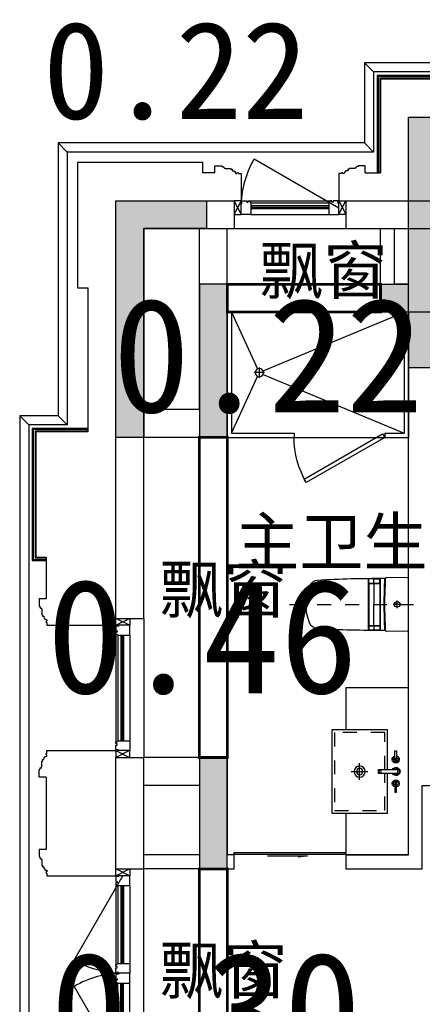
# Model space of a CAD drawing. Header units: millimetres. Extents: x 296296 to 297283, y 219875 to 220035.
# Tile 219 of 256: x 297155.18 to 297158.07, y 220009.91 to 220016.99. Entities that reach past the tile are written whole.
import ezdxf

# ---------------------------------------------------------------- set-up
doc = ezdxf.new("R2010")
doc.units = ezdxf.units.MM
for name, pattern in [('185洋房-边套（报建版）-旧规$0$DASH', [0.35, 0.25, -0.1]), ('185洋房-边套（报建版）-旧规$0$洋房户型$0$DASH', [0.35, 0.25, -0.1]), ('CONTINOUS', [0])]:
    doc.linetypes.add(name, pattern=pattern)
doc.layers.add('$面积结果', color=7, linetype='Continuous')
doc.layers.add('面校面积', color=1, linetype='CONTINOUS', lineweight=0)
doc.layers.add('面积-基底-基底-1', color=11, linetype='Continuous', lineweight=0)
doc.styles.add('dw', font='simhei.ttf')
doc.styles.get("Standard").update_dxf_attribs({"font": 'arial.ttf'})

# ---------------------------------------------------------------- blocks, each defined once
blk = doc.blocks.new('wy53eu64i765i57i78i')
for points in [[(952174.9, 192158.4), (952174.9, 191558.4), (951774.9, 191558.4), (951774.9, 191758.4), (951974.9, 191758.4), (951974.9, 192358.4), (952574.9, 192358.4), (952574.9, 192158.4)], [(950474.9, 190658.4), (950674.9, 190658.4), (950674.9, 191758.4), (950474.9, 191758.4)], [(950474.9, 187558.4), (950674.9, 187558.4), (950674.9, 188358.4), (950474.9, 188358.4)]]:
    blk.add_hatch(color=253).paths.add_polyline_path(points)
at = {"color": 253}
for points in [[(952174.9, 192158.4), (952174.9, 191558.4), (951774.9, 191558.4), (951774.9, 191758.4), (951974.9, 191758.4), (951974.9, 192358.4), (952574.9, 192358.4), (952574.9, 192158.4), (952174.9, 192158.4)], [(950474.9, 190658.4), (950674.9, 190658.4), (950674.9, 191758.4), (950474.9, 191758.4)], [(950474.9, 187558.4), (950674.9, 187558.4), (950674.9, 188358.4), (950474.9, 188358.4)]]:
    blk.add_lwpolyline(points, close=True, dxfattribs=at)
blk = doc.blocks.new('sayea5yuteaytuytrauyt')
h = blk.add_hatch()
h.set_pattern_fill('钢筋混凝土', color=253, scale=100)
h.set_pattern_definition([(45, (0, 0), (-176.776695, 176.776695), []), (50, (0, 0), (717.26018, -62.75213), [75, -825]), (355, (0, 0), (-138.75133, 752.19213), [60, -660]), (100.4514, (59.8, -5.2), (578.5094, 689.43954), [63.7402, -701.1421]), (46.1842, (0, 200), (1067.24105, -165.519), [112.5, -1237.5]), (96.6356, (88.9, 186.2), (934.6627, 974.1179), [95.6103, -1051.713]), (351.1842, (0, 200), (934.662, 974.1186), [90, -990]), (21, (100, 150), (596.90705, -402.6189), [75, -825]), (326, (100, 150), (243.31533, 725.15005), [60, -660]), (71.4514, (149.74, 116.45), (840.22263, 322.5305), [63.7402, -701.1421]), (37.5, (0, 0), (12.159855, 332.893854), [0, -652, 0, -670, 0, -662.5]), (7.5, (0, 0), (263.06954, 394.41171), [0, -382, 0, -637, 0, -252.5]), (327.5, (-223, 0), (533.822436, -22.55487), [0, -250, 0, -780, 0, -1035]), (317.5, (-323, 0), (583.18617, 100.10498), [0, -325, 0, -518, 0, -735])])
h.paths.add_polyline_path([(1007424.9, 89058.4), (1007424.9, 87258.4), (1007174.9, 87258.4), (1007174.9, 89058.4)])
h.paths.add_polyline_path([(1021574.9, 89058.4), (1021574.9, 87258.4), (1021324.9, 87258.4), (1021324.9, 89058.4)])
h.paths.add_polyline_path([(989374.9, 89058.4), (989374.9, 87258.4), (989124.9, 87258.4), (989124.9, 89058.4)])
h.paths.add_polyline_path([(1039624.9, 89058.4), (1039624.9, 87258.4), (1039374.9, 87258.4), (1039374.9, 89058.4)])
h.paths.add_polyline_path([(1014474.9, 87858.4), (1014474.9, 84858.4), (1014274.9, 84858.4), (1014274.9, 87858.4)])
h.paths.add_polyline_path([(1044574.9, 92958.4), (1044574.9, 91158.4), (1044374.9, 91158.4), (1044374.9, 92758.4), (1044074.9, 92758.4), (1044074.9, 92958.4)])
h.paths.add_polyline_path([(984374.9, 92758.4), (984374.9, 91158.4), (984174.9, 91158.4), (984174.9, 92958.4), (984674.9, 92958.4), (984674.9, 92758.4)])
h.paths.add_polyline_path([(1027974.9, 92758.4), (1027974.9, 91258.4), (1027774.9, 91258.4), (1027774.9, 92958.4), (1028324.9, 92958.4), (1028324.9, 92758.4)])
h.paths.add_polyline_path([(1000974.9, 92958.4), (1000974.9, 91258.4), (1000774.9, 91258.4), (1000774.9, 92758.4), (1000424.9, 92758.4), (1000424.9, 92958.4)])
h.paths.add_polyline_path([(1033174.9, 92958.4), (1033174.9, 91258.4), (1032974.9, 91258.4), (1032974.9, 92758.4), (1032624.9, 92758.4), (1032624.9, 92958.4)])
h.paths.add_polyline_path([(995774.9, 92758.4), (995774.9, 91258.4), (995574.9, 91258.4), (995574.9, 92958.4), (996124.9, 92958.4), (996124.9, 92758.4)])
h.paths.add_polyline_path([(1014874.9, 80258.4), (1014874.9, 80058.4), (1014274.9, 80058.4), (1014274.9, 81858.4), (1014474.9, 81858.4), (1014474.9, 80258.4)])
h.paths.add_polyline_path([(1046674.9, 92358.4), (1046674.9, 90658.4), (1046474.9, 90658.4), (1046474.9, 92158.4), (1046024.9, 92158.4), (1046024.9, 92358.4)])
h.paths.add_polyline_path([(982274.9, 92158.4), (982274.9, 90658.4), (982074.9, 90658.4), (982074.9, 92358.4), (982724.9, 92358.4), (982724.9, 92158.4)])
h.paths.add_polyline_path([(1042874.9, 80058.4), (1042874.9, 79458.4), (1042074.9, 79458.4), (1042074.9, 79658.4), (1042674.9, 79658.4), (1042674.9, 80258.4), (1043624.9, 80258.4), (1043624.9, 80058.4)])
h.paths.add_polyline_path([(1010674.9, 80058.4), (1010674.9, 79458.4), (1009874.9, 79458.4), (1009874.9, 79658.4), (1010474.9, 79658.4), (1010474.9, 80258.4), (1011424.9, 80258.4), (1011424.9, 80058.4)])
h.paths.add_polyline_path([(1018874.9, 79658.4), (1018874.9, 79458.4), (1018074.9, 79458.4), (1018074.9, 80058.4), (1017324.9, 80058.4), (1017324.9, 80258.4), (1018274.9, 80258.4), (1018274.9, 79658.4)])
h.paths.add_polyline_path([(986674.9, 79658.4), (986674.9, 79458.4), (985874.9, 79458.4), (985874.9, 80058.4), (985124.9, 80058.4), (985124.9, 80258.4), (986074.9, 80258.4), (986074.9, 79658.4)])
h.paths.add_polyline_path([(1016574.9, 92758.4), (1016574.9, 91158.4), (1016374.9, 91158.4), (1016374.9, 92158.4), (1016074.9, 92158.4), (1016074.9, 92358.4), (1016374.9, 92358.4), (1016374.9, 92958.4), (1016874.9, 92958.4), (1016874.9, 92758.4)])
h.paths.add_polyline_path([(1012374.9, 92158.4), (1012374.9, 91158.4), (1012174.9, 91158.4), (1012174.9, 92758.4), (1011874.9, 92758.4), (1011874.9, 92958.4), (1012374.9, 92958.4), (1012374.9, 92358.4), (1012674.9, 92358.4), (1012674.9, 92158.4)])
h.paths.add_polyline_path([(1031699.9, 87258.4), (1031699.9, 86658.4), (1029249.9, 86658.4), (1029249.9, 87258.4), (1029449.9, 87258.4), (1029449.9, 86858.4), (1031499.9, 86858.4), (1031499.9, 87258.4)])
h.paths.add_polyline_path([(999499.9, 87258.4), (999499.9, 86658.4), (997049.9, 86658.4), (997049.9, 87258.4), (997249.9, 87258.4), (997249.9, 86858.4), (999299.9, 86858.4), (999299.9, 87258.4)])
h.paths.add_polyline_path([(1029449.9, 89158.4), (1029449.9, 88743.4), (1029249.9, 88743.4), (1029249.9, 89358.4), (1031699.9, 89358.4), (1031699.9, 88743.4), (1031499.9, 88743.4), (1031499.9, 89158.4)])
h.paths.add_polyline_path([(999499.9, 89358.4), (999499.9, 88743.4), (999299.9, 88743.4), (999299.9, 89158.4), (997249.9, 89158.4), (997249.9, 88743.4), (997049.9, 88743.4), (997049.9, 89358.4)])
h.paths.add_polyline_path([(1026174.8, 92958.4), (1026174.8, 90058.4), (1025974.8, 90058.4), (1025974.8, 92758.4), (1025574.9, 92758.4), (1025574.9, 92958.4)])
h.paths.add_polyline_path([(1002774.9, 92758.4), (1002774.9, 90058.4), (1002574.9, 90058.4), (1002574.9, 92958.4), (1003174.9, 92958.4), (1003174.9, 92758.4)])
h.paths.add_polyline_path([(993974.9, 92958.4), (993974.9, 90058.4), (993774.9, 90058.4), (993774.9, 92758.4), (993374.9, 92758.4), (993374.9, 92958.4)])
h.paths.add_polyline_path([(1034974.9, 92758.4), (1034974.9, 90058.4), (1034774.9, 90058.4), (1034774.9, 92958.4), (1035374.9, 92958.4), (1035374.9, 92758.4)])
h.paths.add_polyline_path([(1046674.9, 83408.4), (1046674.9, 80058.4), (1046074.9, 80058.4), (1046074.9, 80258.4), (1046474.9, 80258.4), (1046474.9, 83408.4)])
h.paths.add_polyline_path([(982674.9, 80258.4), (982674.9, 80058.4), (982074.9, 80058.4), (982074.9, 83408.4), (982274.9, 83408.4), (982274.9, 80258.4)])
h.paths.add_polyline_path([(1001674.9, 89358.4), (1001674.9, 86658.4), (1001474.9, 86658.4), (1001474.9, 89158.4), (1000774.9, 89158.4), (1000774.9, 89358.4)])
h.paths.add_polyline_path([(1027274.9, 89158.4), (1027274.9, 86658.4), (1027074.9, 86658.4), (1027074.9, 89358.4), (1027974.9, 89358.4), (1027974.9, 89158.4)])
h.paths.add_polyline_path([(995074.9, 89158.4), (995074.9, 86658.4), (994874.9, 86658.4), (994874.9, 89358.4), (995774.9, 89358.4), (995774.9, 89158.4)])
h.paths.add_polyline_path([(1033874.9, 89358.4), (1033874.9, 86658.4), (1033674.9, 86658.4), (1033674.9, 89158.4), (1032974.9, 89158.4), (1032974.9, 89358.4)])
h.paths.add_polyline_path([(989374.9, 92958.4), (989374.9, 92158.4), (988974.9, 92158.4), (988974.9, 92958.4)])
h.paths.add_polyline_path([(1007574.9, 92958.4), (1007574.9, 92158.4), (1007174.9, 92158.4), (1007174.9, 92958.4)])
h.paths.add_polyline_path([(995074.9, 79658.4), (995074.9, 79258.4), (994374.9, 79258.4), (994374.9, 79658.4)])
h.paths.add_polyline_path([(1002174.9, 79658.4), (1002174.9, 79258.4), (1001474.9, 79258.4), (1001474.9, 79658.4)])
h.paths.add_polyline_path([(1027274.9, 79658.4), (1027274.9, 79258.4), (1026574.9, 79258.4), (1026574.9, 79658.4)])
h.paths.add_polyline_path([(1034374.9, 79658.4), (1034374.9, 79258.4), (1033674.9, 79258.4), (1033674.9, 79658.4)])
h.paths.add_polyline_path([(1039774.9, 92958.4), (1039774.9, 92158.4), (1039374.9, 92158.4), (1039374.9, 92958.4)])
h.paths.add_polyline_path([(1021574.9, 92958.4), (1021574.9, 92158.4), (1021174.9, 92158.4), (1021174.9, 92958.4)])
at = {"color": 253}
for points in [[(984374.9, 92758.4), (984374.9, 91158.4), (984174.9, 91158.4), (984174.9, 92958.4), (984674.9, 92958.4), (984674.9, 92758.4), (984374.9, 92758.4)], [(982274.9, 92158.4), (982274.9, 90658.4), (982074.9, 90658.4), (982074.9, 92358.4), (982724.9, 92358.4), (982724.9, 92158.4), (982274.9, 92158.4)]]:
    blk.add_lwpolyline(points, close=True, dxfattribs=at)
blk = doc.blocks.new('4uyh5uj6kj67j75rykjtuk7tsik76ykj')
at = {"color": 253}
for s, p in [('飘窗', (808105, 433690)), ('主卫生间', (807931, 431740)), ('飘窗', (807388, 431399.5)), ('飘窗', (807388, 428663))]:
    blk.add_text(s, height=337.59, dxfattribs=at).set_placement(p)
blk = doc.blocks.new('*U1128')
at = {"color": 253}
for p, q in [((900, 0), (900, -1300)), ((0, -30), (407.7, -217.5)), ((0, -30), (870, -30)), ((870, -30), (462.3, -217.5)), ((870, -30), (870, -480)), ((435, -266.5), (435, -193.5)), ((422.7, -257.4), (0, -1270)), ((398.5, -230), (471.5, -230)), ((447.3, -257.4), (870, -1270)), ((870, -480), (900, -480)), ((870, -1130), (900, -1130)), ((870, -1130), (870, -1270)), ((0, -1270), (870, -1270)), ((0, -1300), (900, -1300))]:
    blk.add_line(p, q, dxfattribs=at)
for points in [[(900, -1300), (0, -1300), (0, 0), (900, 0)], [(1199, -552.1), (874, -1115), (900, -1130), (1225, -567.1)]]:
    blk.add_lwpolyline(points, close=True, dxfattribs=at)
blk.add_circle((435, -230), 30, dxfattribs=at)
blk.add_arc((900, -1130), 650, 60, 90, dxfattribs=at)
blk = doc.blocks.new('*U1129')
at = {"color": 253}
for p, q in [((539.5, -349.9), (659.5, -349.9)), ((599.5, -409.9), (599.5, -289.9))]:
    blk.add_line(p, q, dxfattribs=at)
for points in [[(299.5, -450), (0, -450), (0, 0), (1200, 0), (1200, -450), (899.5, -450)], [(613, -149.9), (899.5, -149.9), (899.5, -549.9), (299.5, -549.9), (299.5, -149.9), (585.1, -149.9)]]:
    blk.add_lwpolyline(points, dxfattribs=at)
for points in [[(451.2, -84.4), (520.1, -84.4), (520.1, -96.7), (451.2, -96.7)], [(613, -213.3), (613, -78.4), (585.1, -78.4), (585.1, -213.3)], [(749.4, -84.4), (680.4, -84.4), (680.4, -96.7), (749.4, -96.7)]]:
    blk.add_lwpolyline(points, close=True, dxfattribs=at)
at = {"color": 253, "linetype": '185洋房-边套（报建版）-旧规$0$洋房户型$0$DASH', "ltscale": 0.2}
blk.add_lwpolyline([(613, -169.9), (879.5, -169.9), (879.5, -529.9), (319.5, -529.9), (319.5, -169.9), (585.1, -169.9)], dxfattribs=at)
at = {"color": 253}
for centre, radius in [((514, -90.5), 6.17), ((686.6, -90.5), 6.17), ((599.6, -201.3), 7.98), ((599.5, -349.9), 40), ((599.5, -349.9), 22.5)]:
    blk.add_circle(centre, radius, dxfattribs=at)
for centre, radius, start, end in [((514, -90.5), 25.4, 194.04861, 165.95139), ((599.3, -88.5), 29.3, 297.98036, 241.03654), ((599.3, -88.5), 23.8, 305.27895, 233.40712), ((686.6, -90.5), 25.4, 14.04861, 345.95139), ((514, -90.5), 16.6, 201.79862, 158.20138), ((686.6, -90.5), 16.6, 21.79862, 338.20138)]:
    blk.add_arc(centre, radius, start, end, dxfattribs=at)
blk = doc.blocks.new('185洋房-边套（报建版）-旧规$0$洋房户型$0$13c')
at = {"color": 253, "linetype": '185洋房-边套（报建版）-旧规$0$洋房户型$0$DASH'}
for p, q in [((89521.2, 114521), (89521.2, 115411.4)), ((89548.8, 115294.1), (89493.5, 115294.1)), ((89548.8, 115294.1), (89493.5, 115294.1))]:
    blk.add_line(p, q, dxfattribs=at)
at = {"color": 253}
for p, q in [((89521.2, 115321.8), (89521.2, 115266.5)), ((89706, 115173.6), (89335.9, 115173.6)), ((89364.8, 115169), (89342.8, 115169)), ((89367.8, 115094.3), (89367.8, 115166)), ((89369.9, 115094.3), (89369.9, 115166)), ((89372.9, 115169), (89669.5, 115169)), ((89672.5, 115094.3), (89672.5, 115166)), ((89674.6, 115094.3), (89674.6, 115166)), ((89677.6, 115169), (89699.6, 115169)), ((89366.1, 115126.9), (89339.8, 115126.9)), ((89364.8, 115091.3), (89340.9, 115091.3)), ((89701.5, 115088.8), (89340.9, 115088.8)), ((89372.1, 115126.9), (89521.4, 115126.9)), ((89372.9, 115091.3), (89669.5, 115091.3)), ((89670.3, 115126.9), (89521, 115126.9)), ((89676.3, 115126.9), (89702.6, 115126.9)), ((89677.6, 115091.3), (89701.5, 115091.3)), ((89521.2, 114639.6), (89521.2, 114639.6))]:
    blk.add_line(p, q, dxfattribs=at)
at = {"color": 253, "elevation": 0}
blk.add_lwpolyline([(89338.1, 115374.6, 0.40958), (89331.1, 115367.7), (89328.7, 115216.4, 0.340858), (89333.9, 115209.5, -0.338866), (89336.1, 115206.6, 0.016661), (89349, 114721.8, 0.297651), (89392.4, 114662.3, 0.100336), (89521.2, 114639.6, 0.100336), (89650, 114662.3, 0.297651), (89693.3, 114721.8, 0.016103), (89705.8, 115206.4, -0.353394), (89708.2, 115209.4, 0.356819), (89713.7, 115216.4), (89711.3, 115367.7, 0.409594), (89704.3, 115374.6)], format="xyb", close=True, dxfattribs=at)
at = {"color": 253}
blk.add_circle((89521.2, 115294.1), 20, dxfattribs=at)
for centre, radius, start, end in [((89518.9, 118504.5), 3305.4, 266.82925, 270.04022), ((89518.9, 118509.5), 3305.4, 266.82985, 270.04022), ((94520.5, 114992.6), 5183.6, 178.08199, 178.90255), ((89342.8, 115166), 3, 90, 178.08199), ((89364.8, 115166), 3, 0, 90), ((89372.9, 115166), 3, 90, 180), ((89523.6, 118512.5), 3308.4, 269.95843, 273.15705), ((89523.6, 118507.6), 3308.4, 269.95843, 273.15762), ((89669.5, 115166), 3, 359.9972, 89.9972), ((89677.6, 115166), 3, 89.9972, 179.9972), ((89699.6, 115166), 3, 1.91521, 89.9972), ((84521.9, 114992.9), 5183.6, 1.09465, 1.91521), ((89340.9, 115094.3), 3, 178.87567, 270), ((89340.9, 115091.8), 3, 178.90255, 269.99831), ((89364.8, 115094.3), 3, 270, 0), ((89372.9, 115094.3), 3, 180, 270), ((89669.5, 115094.3), 3, 269.9972, 359.9972), ((89677.6, 115094.3), 3, 179.9972, 269.9972), ((89701.5, 115094.3), 3, 269.9972, 1.12153), ((89701.5, 115091.8), 3, 269.99889, 1.09465)]:
    blk.add_arc(centre, radius, start, end, dxfattribs=at)
blk = doc.blocks.new('185洋房-边套（报建版）-旧规$0$$DorLib2D$00000129')
at = {"color": 253, "linetype": 'Continuous'}
for p, q in [((-0.5, 0.545), (-0.5, 0.6866)), ((-0.5, 0.6866), (0.5, 0.6866)), ((0.5, 0.6866), (0.5, 0.545)), ((0.5, 0.545), (-0.5, 0.545)), ((-0.5, 0.5), (-0.5, 0.545)), ((0.5, 0.5), (0.5, 0.545)), ((-0.2, 0.4375), (0.1584, 0.4375)), ((0.1584, 0.4375), (0.0804, 0.3408)), ((0.0804, 0.3408), (0.0804, 0.4375))]:
    blk.add_line(p, q, dxfattribs=at)
blk = doc.blocks.new('185洋房-边套（报建版）-旧规')
at = {"color": 253, "linetype": 'Continuous'}
for p, q in [((500, 11300), (500, 12600)), ((500, 12600), (700, 12600)), ((700, 11100), (700, 12600)), ((1800, 12000), (1800, 12600)), ((1800, 12600), (1900, 12600)), ((1900, 12200), (1900, 12600)), ((2000, 12200), (2000, 12600)), ((2000, 12600), (2200, 12600)), ((2000, 12200), (1900, 12200)), ((2000, 12000), (1800, 12000)), ((2000, 8700), (2000, 12000)), ((500, 11300), (100, 11300)), ((100, 11100), (100, 11300)), ((700, 11100), (100, 11100)), ((700, 8800), (100, 8800)), ((100, 8600), (100, 8800)), ((700, 8800), (700, 8100)), ((2000, 8100), (2000, 8700)), ((500, 8600), (100, 8600)), ((500, 8600), (500, 8100)), ((2100, 8000), (2100, 8600)), ((500, 8100), (100, 8100)), ((100, 8000), (100, 8100)), ((750, 8100), (700, 8100)), ((750, 8000), (750, 8100)), ((2000, 8100), (1550, 8100)), ((1550, 8100), (1550, 8000)), ((600, 8000), (100, 8000)), ((600, 8000), (750, 8000)), ((1550, 8000), (2100, 8000))]:
    blk.add_line(p, q, dxfattribs=at)
at = {"color": 253, "linetype": '185洋房-边套（报建版）-旧规$0$DASH'}
blk.add_line((2100, 8600), (5200, 8600), dxfattribs=at)
at = {"color": 253}
for points in [[(1800, 12000), (700, 12000)], [(700, 11100), (700, 8800)], [(700, 8000), (700, 6500)]]:
    blk.add_lwpolyline(points, dxfattribs=at)
at = {"color": 253, "extrusion": (0, 0, -1), "zscale": -1}
for name, p, rotation in [('*U1128', (-700, 12000), 270.0000016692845), ('*U1129', (-2000, 8100), 90)]:
    blk.add_blockref(name, p, dxfattribs=dict(at, rotation=rotation))
at = {"color": 253, "rotation": 269.9999983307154}
blk.add_blockref('185洋房-边套（报建版）-旧规$0$洋房户型$0$13c', (-113374.5, 99421.2), dxfattribs=at)
at = {"color": 253, "xscale": -800, "yscale": -100, "zscale": 100, "rotation": 180.0000000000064}
blk.add_blockref('185洋房-边套（报建版）-旧规$0$$DorLib2D$00000129', (1150, 8050), dxfattribs=at)
blk = doc.blocks.new('*U1410')
at = {"color": 253}
for points in [[(7970, 815), (7970, 900), (7900, 900), (7900, 820), (7905, 820), (7905, 800), (7940, 800), (7940, 810), (7950, 810), (7950, 800), (7960, 800)], [(8730, 815), (8730, 900), (8800, 900), (8800, 820), (8795, 820), (8795, 800), (8760, 800), (8760, 810), (8750, 810), (8750, 800), (8740, 800)]]:
    blk.add_lwpolyline(points, close=True, dxfattribs=at)
for points in [[(7970, 900), (8730, 900)], [(7970, 855), (8730, 855)], [(7960, 800), (8740, 800)], [(7970, 845), (8730, 845)], [(7970, 835), (8730, 835)], [(7970, 815), (8730, 815)]]:
    blk.add_lwpolyline(points, dxfattribs=at)
blk = doc.blocks.new('185洋房外包（7F）-边-报建版$0$seyesryhertyheryetrye')
at = {"color": 253}
blk.add_lwpolyline([(22072.7, 23949.6), (22022.7, 23949.6), (22022.7, 23849.6), (22072.7, 23849.6)], close=True, dxfattribs=at)
for points in [[(22022.7, 23849.6), (22072.7, 23947.1)], [(22022.7, 23947.1), (22072.7, 23849.6)]]:
    blk.add_lwpolyline(points, dxfattribs=at)
blk = doc.blocks.new('*U1413')
at = {"color": 253}
for points in [[(7970, 815), (7970, 900), (7900, 900), (7900, 820), (7905, 820), (7905, 800), (7940, 800), (7940, 810), (7950, 810), (7950, 800), (7960, 800)], [(8530, 815), (8530, 900), (8600, 900), (8600, 820), (8595, 820), (8595, 800), (8560, 800), (8560, 810), (8550, 810), (8550, 800), (8540, 800)]]:
    blk.add_lwpolyline(points, close=True, dxfattribs=at)
for points in [[(7970, 900), (8530, 900)], [(7970, 855), (8530, 855)], [(7960, 800), (8540, 800)], [(7970, 845), (8530, 845)], [(7970, 835), (8530, 835)], [(7970, 815), (8530, 815)]]:
    blk.add_lwpolyline(points, dxfattribs=at)
blk = doc.blocks.new('*U1418')
at = {"color": 253}
for points in [[(2564.9, 434.3), (2164.9, 434.3), (2164.9, 1384.3), (2264.9, 1384.3)], [(2564.9, 439.3), (2169.9, 439.3), (2169.9, 1379.3), (2264.9, 1379.3)], [(2564.9, 441.8), (2172.4, 441.8), (2172.4, 1376.8), (2264.9, 1376.8)], [(2564.9, 454.3), (2184.9, 454.3), (2184.9, 1364.3), (2264.9, 1364.3)], [(2564.9, 459.3), (2189.9, 459.3), (2189.9, 1359.3), (2264.9, 1359.3)]]:
    blk.add_lwpolyline(points, dxfattribs=at)
blk = doc.blocks.new('*U1419')
at = {"color": 253}
for points in [[(2264.9, 434.3), (2164.9, 434.3), (2164.9, 1384.3), (2864.9, 1384.3)], [(2264.9, 439.3), (2169.9, 439.3), (2169.9, 1379.3), (2864.9, 1379.3)], [(2264.9, 441.8), (2172.4, 441.8), (2172.4, 1376.8), (2864.9, 1376.8)], [(2264.9, 454.3), (2184.9, 454.3), (2184.9, 1364.3), (2864.9, 1364.3)], [(2264.9, 459.3), (2189.9, 459.3), (2189.9, 1359.3), (2864.9, 1359.3)]]:
    blk.add_lwpolyline(points, dxfattribs=at)
blk = doc.blocks.new('*U1424')
at = {"color": 253}
blk.add_lwpolyline([(0, 10), (0, -40), (50, -40), (50, -37), (57, -37), (57, -34), (60, -34, 0.414214), (67, -27), (67, -24), (74, -24), (74, -21), (115, -21), (115, -16), (125, -16), (125, -6), (130, -6, 0.403991), (150, 15), (160, 15), (160, 12.5, 1), (170, 12.5), (170, 15), (190, 15), (190, 510)], format="xyb", dxfattribs=at)
blk = doc.blocks.new('*U1423')
at = {"color": 253}
blk.add_lwpolyline([(0, 10), (0, -40), (50, -40), (50, -37), (57, -37), (57, -34), (60, -34, 0.414214), (67, -27), (67, -24), (74, -24), (74, -21), (115, -21), (115, -16), (125, -16), (125, -6), (130, -6, 0.403991), (150, 15), (160, 15), (160, 12.5, 1), (170, 12.5), (170, 15), (190, 15), (190, 210)], format="xyb", dxfattribs=at)
blk = doc.blocks.new('185洋房外包（7F）-边-报建版')
at = {"color": 253, "linetype": 'Continuous'}
for p, q in [((18622.7, 23849.6), (19672.7, 23849.6)), ((18622.7, 23249.6), (18622.7, 23849.6)), ((16522.7, 23249.6), (17372.7, 23249.6)), ((16522.7, 20249.6), (16522.7, 23249.6)), ((17372.7, 23249.6), (17372.7, 23049.6)), ((18172.7, 23249.6), (18622.7, 23249.6)), ((18172.7, 23249.6), (18172.7, 23049.6)), ((16722.7, 23049.6), (17372.7, 23049.6)), ((16722.7, 20249.6), (16722.7, 23049.6)), ((18172.7, 23049.6), (18822.7, 23049.6)), ((16522.7, 20249.6), (16722.7, 20249.6)), ((16522.7, 18449.6), (16522.7, 19249.6)), ((16522.7, 19249.6), (16722.7, 19249.6)), ((16722.7, 18449.6), (16722.7, 19249.6)), ((16522.7, 18449.6), (16722.7, 18449.6))]:
    blk.add_line(p, q, dxfattribs=at)
at = {"color": 253}
for points in [[(32722.7, 24239.6), (18307.7, 24239.6), (18307.7, 23664.6), (16107.7, 23664.6), (16107.7, 21704.6), (15832.7, 21704.6), (15832.7, 13694.6), (16107.7, 13694.6), (16107.7, 10534.6), (20007.7, 10534.6), (20007.7, 9659.6), (29387.7, 9659.6), (29387.7, 10049.6)], [(18307.7, 24239.6), (18372.7, 24174.6)], [(32722.7, 24174.6), (18372.7, 24174.6), (18372.7, 23599.6), (16172.7, 23599.6), (16172.7, 21639.6), (15897.7, 21639.6), (15897.7, 13759.6), (16172.7, 13759.6), (16172.7, 10599.6), (20072.7, 10599.6), (20072.7, 9724.6), (29322.7, 9724.6), (29322.7, 10049.6)], [(18312.7, 23449.6), (18422.7, 23449.6), (18422.7, 24124.6), (19322.7, 24124.6), (19322.7, 24049.6), (19532.7, 24049.6)], [(16107.7, 23664.6), (16172.7, 23599.6)], [(18307.7, 23664.6), (18372.7, 23599.6)], [(17232.7, 23449.6), (17147.7, 23449.6), (17147.7, 23524.6), (16247.7, 23524.6), (16247.7, 22624.6), (16322.7, 22624.6), (16322.7, 21589.6), (15947.7, 21589.6), (15947.7, 20689.6), (16022.7, 20689.6), (16022.7, 20389.6)], [(17372.7, 23049.6), (18172.7, 23049.6)], [(15832.7, 21704.6), (15897.7, 21639.6)], [(16107.7, 21704.6), (16172.7, 21639.6)], [(16022.7, 20689.6), (16022.7, 20389.6)], [(16722.7, 20249.6), (16722.7, 19249.6)], [(16022.7, 19109.6), (16022.7, 18589.6)], [(16722.7, 16949.6), (16722.7, 18449.6)]]:
    blk.add_lwpolyline(points, dxfattribs=at)
for points in [[(17422.7, 23199.6, -0.131652), (17516.5, 23549.6), (18122.7, 23199.6)], [(16572.7, 17699.6, -0.131652), (16222.7, 17793.4), (16572.7, 18399.6)], [(16572.7, 17699.6, 0.131652), (16222.7, 17605.8), (16572.7, 16999.6)]]:
    blk.add_lwpolyline(points, format="xyb", dxfattribs=at)
at = {"color": 253, "xscale": -1}
for name, p, rotation in [('*U1419', (19782, 26314.5), 90), ('*U1423', (17232.7, 23459.6), 180), ('*U1413', (9522.7, 24049.6), 180), ('185洋房外包（7F）-边-报建版$0$seyesryhertyheryetrye', (-3900, 47099.2), 180), ('*U1418', (13757.8, 22048.8), 180), ('185洋房外包（7F）-边-报建版$0$seyesryhertyheryetrye', (-7326.9, -1823.1), 270), ('*U1424', (16012.7, 19109.6), 270), ('185洋房外包（7F）-边-报建版$0$seyesryhertyheryetrye', (-7326.9, -3623.1), 270), ('*U1413', (15722.7, 9099.6), 270)]:
    blk.add_blockref(name, p, dxfattribs=dict(at, rotation=rotation))
at = {"color": 253}
for name, p, rotation in [('*U1423', (18312.7, 23459.6), 180), ('185洋房外包（7F）-边-报建版$0$seyesryhertyheryetrye', (39445.4, 47099.2), 180), ('*U1424', (16012.7, 20389.6), 270), ('*U1410', (15722.7, 28099.6), 270), ('185洋房外包（7F）-边-报建版$0$seyesryhertyheryetrye', (-7326.9, 41322.3), 270), ('*U1424', (16012.7, 18589.6), 270), ('*U1413', (15722.7, 26299.6), 270)]:
    blk.add_blockref(name, p, dxfattribs=dict(at, rotation=rotation))

msp = doc.modelspace()

# ---------------------------------------------------------------- block references
at = {"xscale": 0.001, "yscale": 0.001, "zscale": 0.001}
for name, p in [('wy53eu64i765i57i78i', (296205.9972, 219823.3273)), ('sayea5yuteaytuytrauyt', (296173.7972, 219923.3273)), ('4uyh5uj6kj67j75rykjtuk7tsik76ykj', (296348.7972, 219581.3273))]:
    msp.add_blockref(name, p, dxfattribs=at)

# ---------------------------------------------------------------- next in the draw order: block references
msp.add_blockref('185洋房-边套（报建版）-旧规', (297155.972, 220002.8858), dxfattribs=at)

# ---------------------------------------------------------------- next in the draw order: linework, layer by layer
at = {"layer": '面积-基底-基底-1', "color": 5, "const_width": 0.02}
for points in [[(297156.672, 220015.0858), (297157.772, 220015.0858), (297157.772, 220014.8858), (297156.672, 220014.8858)], [(297156.472, 220013.9858), (297156.672, 220013.9858), (297156.672, 220011.6858), (297156.472, 220011.6858)], [(297156.472, 220010.8858), (297156.672, 220010.8858), (297156.672, 220009.3858), (297156.472, 220009.3858)]]:
    msp.add_lwpolyline(points, close=True, dxfattribs=at)

# ---------------------------------------------------------------- next in the draw order: block references
at = {"xscale": 0.001, "yscale": 0.001, "zscale": 0.001}
msp.add_blockref('185洋房外包（7F）-边-报建版', (297139.3493, 219992.4362), dxfattribs=at)

# ---------------------------------------------------------------- next in the draw order: texts
at = {"layer": '$面积结果', "color": 5, "style": 'dw'}
for s, p in [('0.22', (297155.8483, 220014.166)), ('0.46', (297155.3762, 220012.1477)), ('0.30', (297155.4015, 220009.4664))]:
    msp.add_text(s, height=0.82066, dxfattribs=at).set_placement(p)
at = {"layer": '面校面积', "color": 5, "style": 'dw'}
msp.add_text('0.22', height=0.7, dxfattribs=at).set_placement((297155.3488, 220016.274))

doc.saveas('drawing.dxf')
